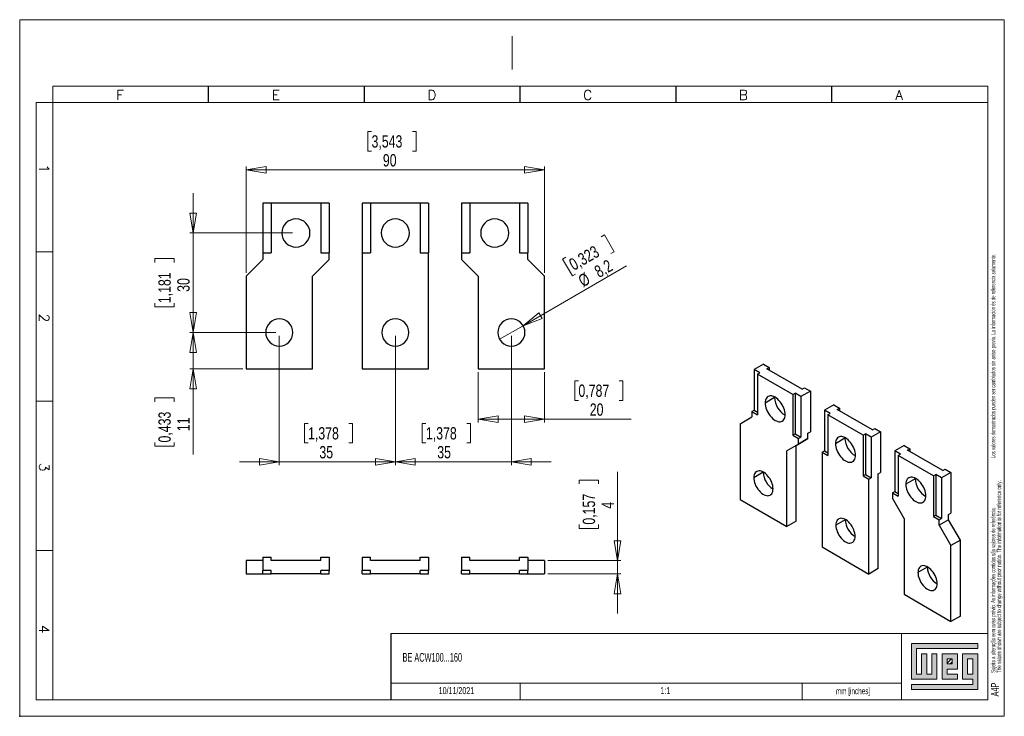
# Model space of a CAD drawing. Header units: millimetres. Extents: x 0 to 297, y 0 to 210.
import ezdxf

# ---------------------------------------------------------------- set-up
doc = ezdxf.new("R2010")
doc.units = ezdxf.units.MM
doc.header["$PDSIZE"] = -1
doc.layers.add('FORMATO', color=7, linetype='Continuous')
doc.layers.add('LEGENDA', color=7, linetype='Continuous')
doc.styles.add('SLDTEXTSTYLE0', font='ROMANS')
doc.styles.add('SLDTEXTSTYLE1', font='TXT', dxfattribs={"width": 0.605})
doc.styles.add('SLDTEXTSTYLE2', font='TXT', dxfattribs={"width": 0.574617})
doc.styles.add('SLDTEXTSTYLE3', font='TXT', dxfattribs={"width": 0.75})
doc.dimstyles.new('SLDDIMSTYLE0', dxfattribs={"dimtxt": 3.704167, "dimasz": 6, "dimexe": 0, "dimexo": 0.0625, "dimgap": 0.926042, "dimtad": 1, "dimdec": 1, "dimrnd": 1e-09, "dimzin": 12, "dimdsep": 46, "dimtxsty": 'SLDTEXTSTYLE3', "dimblk1": 'CLOSED', "dimblk2": 'CLOSED', "dimsah": 1, "dimcen": 0.09, "dimadec": 0, "dimazin": 3, "dimtfac": 1, "dimtdec": 1, "dimtmove": 0, "dimatfit": 0, "dimldrblk": 'CLOSED', "dimfxl": 1, "dimfrac": 2, "dimtolj": 1, "dimtzin": 12, "dimarcsym": 0})
doc.dimstyles.new('SLDDIMSTYLE1', dxfattribs={"dimtxt": 3.704167, "dimasz": 6, "dimexe": 0, "dimexo": 0.0625, "dimgap": 0.926042, "dimtad": 1, "dimdec": 1, "dimrnd": 1e-09, "dimzin": 12, "dimdsep": 46, "dimtxsty": 'SLDTEXTSTYLE3', "dimblk1": 'CLOSED', "dimblk2": 'CLOSED', "dimsah": 1, "dimcen": 0.09, "dimadec": 0, "dimazin": 3, "dimtfac": 1, "dimtdec": 1, "dimtofl": 0, "dimtmove": 0, "dimatfit": 3, "dimldrblk": 'CLOSED', "dimfxl": 1, "dimfrac": 2, "dimtolj": 1, "dimtzin": 12, "dimarcsym": 0})
doc.dimstyles.new('SLDDIMSTYLE2', dxfattribs={"dimtxt": 3.704167, "dimasz": 6, "dimexe": 0, "dimexo": 0.0625, "dimgap": 0.926042, "dimtad": 1, "dimdec": 1, "dimrnd": 1e-09, "dimzin": 12, "dimdsep": 46, "dimtxsty": 'SLDTEXTSTYLE3', "dimblk1": 'NONE', "dimblk2": 'CLOSED', "dimsah": 1, "dimcen": 0, "dimadec": 0, "dimazin": 3, "dimtfac": 1, "dimtdec": 1, "dimtmove": 0, "dimatfit": 3, "dimldrblk": 'NONE', "dimfxl": 1, "dimfrac": 2, "dimtolj": 1, "dimtzin": 12, "dimarcsym": 0})

# ---------------------------------------------------------------- blocks, each defined once
blk = doc.blocks.new('SW_NOTE_0')
at = {"color": 0, "linetype": 'Continuous', "lineweight": 0, "attachment_point": 1, "rotation": 90}
for s, insert, char_height, style in [('Sujeito a alteração sem aviso prévio. As informações contidas são valores de referência.                                          Los valores demostrados pueden ser cambiados sin aviso previo. La información és de referencia solamente.', (-1.71, 0), 1.32292, 'SLDTEXTSTYLE2'), ('The values shown are subject to change without prior notice. The information is for reference only.', (0.06, 0), 1.3229, 'SLDTEXTSTYLE1')]:
    blk.add_mtext(s, dxfattribs=dict(at, insert=insert, char_height=char_height, style=style))
blk = doc.blocks.new('_CLOSED')
at = {"color": 0, "linetype": 'ByBlock', "lineweight": -2}
for p, q in [((-1, 0.166667), (0, 0)), ((-1, 0.166667), (-1, -0.166667)), ((0, 0), (-1, -0.166667)), ((0, 0), (-1, 0))]:
    blk.add_line(p, q, dxfattribs=at)
blk = doc.blocks.new('_D')
at = {"color": 7, "linetype": 'Continuous', "lineweight": 18}
for p, q in [((113.31, 114.7), (113.31, 75.7)), ((148.31, 114.7), (148.31, 75.7)), ((122.54, 88.27), (121.41, 88.27)), ((121.41, 88.27), (121.41, 82.39)), ((134.85, 88.27), (135.98, 88.27)), ((135.98, 88.27), (135.98, 82.39)), ((121.41, 82.39), (122.54, 82.39)), ((135.98, 82.39), (134.85, 82.39)), ((113.31, 76.7), (101.31, 76.7)), ((148.31, 76.7), (113.31, 76.7)), ((148.31, 76.7), (160.31, 76.7))]:
    blk.add_line(p, q, dxfattribs=at)
at = {"color": 7, "linetype": 'Continuous', "lineweight": 18, "xscale": 6, "yscale": 6}
blk.add_blockref('_CLOSED', (113.31, 76.7, 56.25), dxfattribs=at)
at = {"color": 7, "linetype": 'Continuous', "lineweight": 18, "xscale": 6, "yscale": 6, "rotation": 180}
blk.add_blockref('_CLOSED', (148.31, 76.7, 56.25), dxfattribs=at)
at = {"color": 7, "linetype": 'Continuous', "lineweight": 18, "char_height": 3.704, "attachment_point": 1, "style": 'SLDTEXTSTYLE3'}
for s, insert in [('1,378', (122.54, 87.16)), ('35', (125.96, 81.47))]:
    blk.add_mtext(s, dxfattribs=dict(at, insert=insert))
blk = doc.blocks.new('_D_1')
at = {"color": 7, "linetype": 'Continuous', "lineweight": 18}
for p, q in [((78.31, 114.7), (78.31, 75.7)), ((113.31, 114.7), (113.31, 75.7)), ((86.98, 88.27), (85.86, 88.27)), ((85.86, 88.27), (85.86, 82.39)), ((99.3, 88.27), (100.42, 88.27)), ((100.42, 88.27), (100.42, 82.39)), ((85.86, 82.39), (86.98, 82.39)), ((100.42, 82.39), (99.3, 82.39)), ((78.31, 76.7), (66.31, 76.7)), ((113.31, 76.7), (78.31, 76.7)), ((113.31, 76.7), (125.31, 76.7))]:
    blk.add_line(p, q, dxfattribs=at)
at = {"color": 7, "linetype": 'Continuous', "lineweight": 18, "xscale": 6, "yscale": 6}
blk.add_blockref('_CLOSED', (78.31, 76.7, 56.25), dxfattribs=at)
at = {"color": 7, "linetype": 'Continuous', "lineweight": 18, "xscale": 6, "yscale": 6, "rotation": 180}
blk.add_blockref('_CLOSED', (113.31, 76.7, 56.25), dxfattribs=at)
at = {"color": 7, "linetype": 'Continuous', "lineweight": 18, "char_height": 3.704, "attachment_point": 1, "style": 'SLDTEXTSTYLE3'}
for s, insert in [('1,378', (86.98, 87.16)), ('35', (90.4, 81.47))]:
    blk.add_mtext(s, dxfattribs=dict(at, insert=insert))
blk = doc.blocks.new('_D_2')
at = {"color": 7, "linetype": 'Continuous', "lineweight": 18}
for p, q in [((138.31, 103.7), (138.31, 88.55)), ((158.31, 103.7), (158.31, 88.55)), ((168.54, 101.12), (167.42, 101.12)), ((167.42, 101.12), (167.42, 95.24)), ((180.86, 101.12), (181.98, 101.12)), ((181.98, 101.12), (181.98, 95.24)), ((167.42, 95.24), (168.54, 95.24)), ((181.98, 95.24), (180.86, 95.24)), ((138.31, 89.55), (158.31, 89.55)), ((158.31, 89.55), (184.48, 89.55))]:
    blk.add_line(p, q, dxfattribs=at)
at = {"color": 7, "linetype": 'Continuous', "lineweight": 18, "xscale": 6, "yscale": 6, "rotation": 180}
blk.add_blockref('_CLOSED', (138.31, 89.55, 56.25), dxfattribs=at)
at = {"color": 7, "linetype": 'Continuous', "lineweight": 18, "xscale": 6, "yscale": 6}
blk.add_blockref('_CLOSED', (158.31, 89.55, 56.25), dxfattribs=at)
at = {"color": 7, "linetype": 'Continuous', "lineweight": 18, "char_height": 3.704, "attachment_point": 1, "style": 'SLDTEXTSTYLE3'}
for s, insert in [('0,787', (168.54, 100.01)), ('20', (171.96, 94.32))]:
    blk.add_mtext(s, dxfattribs=dict(at, insert=insert))
blk = doc.blocks.new('_D_3')
at = {"color": 7, "linetype": 'Continuous', "lineweight": 18}
for p, q in [((106.13, 176.27), (105.01, 176.27)), ((105.01, 176.27), (105.01, 170.39)), ((118.45, 176.27), (119.57, 176.27)), ((119.57, 176.27), (119.57, 170.39)), ((105.01, 170.39), (106.13, 170.39)), ((119.57, 170.39), (118.45, 170.39)), ((68.31, 133.7), (68.31, 165.7)), ((68.31, 164.7), (158.31, 164.7)), ((158.31, 133.7), (158.31, 165.7))]:
    blk.add_line(p, q, dxfattribs=at)
at = {"color": 7, "linetype": 'Continuous', "lineweight": 18, "xscale": 6, "yscale": 6, "rotation": 180}
blk.add_blockref('_CLOSED', (68.31, 164.7, 56.25), dxfattribs=at)
at = {"color": 7, "linetype": 'Continuous', "lineweight": 18, "xscale": 6, "yscale": 6}
blk.add_blockref('_CLOSED', (158.31, 164.7, 56.25), dxfattribs=at)
at = {"color": 7, "linetype": 'Continuous', "lineweight": 18, "char_height": 3.704, "attachment_point": 1, "style": 'SLDTEXTSTYLE3'}
for s, insert in [('3,543', (106.13, 175.16)), ('90', (109.55, 169.47))]:
    blk.add_mtext(s, dxfattribs=dict(at, insert=insert))
blk = doc.blocks.new('_D_4')
at = {"color": 7, "linetype": 'Continuous', "lineweight": 18}
for p, q in [((175.39, 144.57), (176.37, 145.14)), ((176.37, 145.14), (179.31, 140.04)), ((179.31, 140.04), (178.34, 139.48)), ((164.73, 138.42), (163.76, 137.85)), ((163.76, 137.85), (166.7, 132.76)), ((151.86, 117.75), (183.08, 135.77)), ((166.7, 132.76), (167.67, 133.32)), ((151.86, 117.75), (144.76, 113.65))]:
    blk.add_line(p, q, dxfattribs=at)
at = {"color": 7, "linetype": 'Continuous', "lineweight": 18, "xscale": 6, "yscale": 6, "rotation": 210}
blk.add_blockref('_CLOSED', (151.86, 117.75, 56.25), dxfattribs=at)
at = {"color": 7, "linetype": 'Continuous', "lineweight": 18, "char_height": 3.704, "attachment_point": 1, "rotation": 30, "style": 'SLDTEXTSTYLE3'}
for s, insert in [('0,323', (165.29, 137.45)), ('8,2', (172.92, 135.29)), ('%%c', (168.08, 132.5))]:
    blk.add_mtext(s, dxfattribs=dict(at, insert=insert))
blk = doc.blocks.new('_NONE')
blk = doc.blocks.new('_D_5')
at = {"color": 7, "linetype": 'Continuous', "lineweight": 18}
for p, q in [((52.31, 115.7), (52.31, 127.7)), ((77.31, 115.7), (51.31, 115.7)), ((52.31, 104.7), (52.31, 115.7)), ((67.31, 104.7), (51.31, 104.7)), ((52.31, 104.7), (52.31, 78.92)), ((40.74, 94.85), (40.74, 95.98)), ((40.74, 95.98), (46.62, 95.98)), ((46.62, 95.98), (46.62, 94.85)), ((40.74, 82.54), (40.74, 81.41)), ((40.74, 81.41), (46.62, 81.41)), ((46.62, 81.41), (46.62, 82.54))]:
    blk.add_line(p, q, dxfattribs=at)
at = {"color": 7, "linetype": 'Continuous', "lineweight": 18, "xscale": 6, "yscale": 6}
for p, rotation in [((52.31, 115.7, 56.25), 270), ((52.31, 104.7, 56.25), 90)]:
    blk.add_blockref('_CLOSED', p, dxfattribs=dict(at, rotation=rotation))
at = {"color": 7, "linetype": 'Continuous', "lineweight": 18, "char_height": 3.704, "attachment_point": 1, "rotation": 90, "style": 'SLDTEXTSTYLE3'}
for s, insert in [('0,433', (41.85, 82.54)), ('11', (47.54, 85.96))]:
    blk.add_mtext(s, dxfattribs=dict(at, insert=insert))
blk = doc.blocks.new('_D_6')
at = {"color": 7, "linetype": 'Continuous', "lineweight": 18}
for p, q in [((52.31, 145.7), (52.31, 157.7)), ((82.31, 145.7), (51.31, 145.7)), ((52.31, 115.7), (52.31, 145.7)), ((40.74, 136.85), (40.74, 137.98)), ((40.74, 137.98), (46.62, 137.98)), ((46.62, 137.98), (46.62, 136.85)), ((40.74, 124.54), (40.74, 123.41)), ((40.74, 123.41), (46.62, 123.41)), ((46.62, 123.41), (46.62, 124.54)), ((77.31, 115.7), (51.31, 115.7)), ((52.31, 115.7), (52.31, 103.7))]:
    blk.add_line(p, q, dxfattribs=at)
at = {"color": 7, "linetype": 'Continuous', "lineweight": 18, "xscale": 6, "yscale": 6}
for p, rotation in [((52.31, 145.7, 56.25), 270), ((52.31, 115.7, 56.25), 90)]:
    blk.add_blockref('_CLOSED', p, dxfattribs=dict(at, rotation=rotation))
at = {"color": 7, "linetype": 'Continuous', "lineweight": 18, "char_height": 3.704, "attachment_point": 1, "rotation": 90, "style": 'SLDTEXTSTYLE3'}
for s, insert in [('1,181', (41.85, 124.54)), ('30', (47.54, 127.96))]:
    blk.add_mtext(s, dxfattribs=dict(at, insert=insert))
blk = doc.blocks.new('_D_7')
at = {"color": 7, "linetype": 'Continuous', "lineweight": 18}
for p, q in [((180.31, 46.94), (180.31, 73.71)), ((168.74, 70.09), (168.74, 71.22)), ((168.74, 71.22), (174.62, 71.22)), ((174.62, 71.22), (174.62, 70.09)), ((168.74, 57.78), (168.74, 56.66)), ((168.74, 56.66), (174.62, 56.66)), ((174.62, 56.66), (174.62, 57.78)), ((159.31, 46.94), (181.31, 46.94)), ((180.31, 46.94), (180.31, 42.94)), ((159.31, 42.94), (181.31, 42.94)), ((180.31, 42.94), (180.31, 30.94))]:
    blk.add_line(p, q, dxfattribs=at)
at = {"color": 7, "linetype": 'Continuous', "lineweight": 18, "xscale": 6, "yscale": 6}
for p, rotation in [((180.31, 46.94, 100.59), 270), ((180.31, 42.94, 100.59), 90)]:
    blk.add_blockref('_CLOSED', p, dxfattribs=dict(at, rotation=rotation))
at = {"color": 7, "linetype": 'Continuous', "lineweight": 18, "attachment_point": 1, "rotation": 90, "style": 'SLDTEXTSTYLE3'}
for s, insert, char_height in [('0,157', (169.85, 57.78), 3.704), ('4', (175.54, 62.57), 3.7)]:
    blk.add_mtext(s, dxfattribs=dict(at, insert=insert, char_height=char_height))

msp = doc.modelspace()

# ---------------------------------------------------------------- hatches: boundary and pattern name
at = {"linetype": 'Continuous'}
msp.add_hatch(color=7, dxfattribs=at).paths.add_polyline_path([(268.99, 21.93), (268.99, 11.15), (276.69, 11.15), (276.69, 18.85), (275.15, 18.85), (275.15, 12.69), (273.61, 12.69), (273.61, 18.85), (272.07, 18.85), (272.07, 12.69), (270.53, 12.69), (270.53, 20.39), (289.01, 20.39), (289.01, 21.93)], flags=0)
h = msp.add_hatch(color=7, dxfattribs=at)
h.paths.add_polyline_path([(268.99, 8.07), (289.01, 8.07), (289.01, 18.85), (284.39, 18.85), (284.39, 11.15), (287.47, 11.15), (287.47, 9.61), (268.99, 9.61)], flags=0)
h.paths.add_polyline_path([(285.93, 17.31), (287.47, 17.31), (287.47, 12.69), (285.93, 12.69)], flags=0)
h = msp.add_hatch(color=7, dxfattribs=at)
h.paths.add_polyline_path([(282.85, 12.69), (279.77, 12.69), (279.77, 14.23), (282.85, 14.23), (282.85, 18.85), (278.23, 18.85), (278.23, 11.15), (282.85, 11.15)], flags=0)
h.paths.add_polyline_path([(281.31, 15.77), (279.77, 15.77), (279.77, 17.31), (281.31, 17.31)], flags=0)
h = msp.add_hatch(dxfattribs=at)
h.set_pattern_fill('ANSI31', color=8, scale=0.25, style=0)
h.paths.add_polyline_path([(281.31, 15.77), (279.77, 15.77), (279.77, 17.31), (281.31, 17.31)], flags=0)

# ---------------------------------------------------------------- linework, layer by layer
at = {"color": 7, "linetype": 'Continuous', "lineweight": 18}
for p, q in [((10, 5), (10, 190)), ((5, 185), (5, 5)), ((292, 185), (292, 5)), ((5, 140), (10, 140)), ((5, 95), (10, 95)), ((5, 50), (10, 50)), ((289.01, 21.93), (268.99, 21.93)), ((268.99, 21.93), (268.99, 11.15)), ((289.01, 20.39), (289.01, 21.93)), ((270.53, 20.39), (289.01, 20.39)), ((270.53, 12.69), (270.53, 20.39)), ((273.61, 18.85), (272.07, 18.85)), ((272.07, 18.85), (272.07, 12.69)), ((273.61, 12.69), (273.61, 18.85)), ((276.69, 18.85), (275.15, 18.85)), ((275.15, 18.85), (275.15, 12.69)), ((276.69, 11.15), (276.69, 18.85)), ((282.85, 18.85), (278.23, 18.85)), ((278.23, 18.85), (278.23, 11.15)), ((282.85, 14.23), (282.85, 18.85)), ((289.01, 18.85), (284.39, 18.85)), ((284.39, 18.85), (284.39, 11.15)), ((289.01, 8.07), (289.01, 18.85)), ((279.77, 17.31), (281.31, 17.31)), ((279.77, 15.77), (279.77, 17.31)), ((281.31, 15.77), (279.77, 15.77)), ((281.31, 17.31), (281.31, 15.77)), ((285.93, 12.69), (285.93, 17.31)), ((285.93, 17.31), (287.47, 17.31)), ((287.47, 17.31), (287.47, 12.69)), ((272.07, 12.69), (270.53, 12.69)), ((275.15, 12.69), (273.61, 12.69)), ((279.77, 14.23), (282.85, 14.23)), ((279.77, 12.69), (279.77, 14.23)), ((282.85, 12.69), (279.77, 12.69)), ((282.85, 11.15), (282.85, 12.69)), ((287.47, 12.69), (285.93, 12.69)), ((151, 10), (151, 5)), ((236, 10), (236, 5)), ((268.99, 11.15), (276.69, 11.15)), ((268.99, 9.61), (268.99, 8.07)), ((287.47, 9.61), (268.99, 9.61)), ((278.23, 11.15), (282.85, 11.15)), ((284.39, 11.15), (287.47, 11.15)), ((287.47, 11.15), (287.47, 9.61)), ((268.99, 8.07), (289.01, 8.07)), ((5, 5), (10, 5))]:
    msp.add_line(p, q, dxfattribs=at)
at = {"color": 7, "linetype": 'Continuous', "lineweight": 25}
for p, q in [((75.81, 154.7), (73.31, 154.7)), ((73.31, 154.7), (73.31, 139.7)), ((90.81, 154.7), (75.81, 154.7)), ((75.81, 154.7), (75.81, 139.7)), ((90.81, 154.7), (90.81, 139.7)), ((93.31, 154.7), (90.81, 154.7)), ((93.31, 154.7), (93.31, 139.7)), ((103.31, 154.7), (103.31, 139.7)), ((105.81, 154.7), (103.31, 154.7)), ((120.81, 154.7), (105.81, 154.7)), ((105.81, 154.7), (105.81, 139.7)), ((120.81, 154.7), (120.81, 139.7)), ((123.31, 154.7), (120.81, 154.7)), ((123.31, 154.7), (123.31, 139.7)), ((135.81, 154.7), (133.31, 154.7)), ((133.31, 154.7), (133.31, 139.7)), ((135.81, 154.7), (135.81, 139.7)), ((150.81, 154.7), (135.81, 154.7)), ((150.81, 154.7), (150.81, 139.7)), ((153.31, 154.7), (150.81, 154.7)), ((153.31, 154.7), (153.31, 139.7)), ((73.31, 139.7), (73.31, 137.7)), ((73.31, 139.7), (75.81, 139.7)), ((90.81, 139.7), (93.31, 139.7)), ((93.31, 137.7), (93.31, 139.7)), ((103.31, 139.7), (103.31, 104.7)), ((103.31, 139.7), (105.81, 139.7)), ((120.81, 139.7), (123.31, 139.7)), ((123.31, 104.7), (123.31, 139.7)), ((133.31, 139.7), (133.31, 137.7)), ((133.31, 139.7), (135.81, 139.7)), ((150.81, 139.7), (153.31, 139.7)), ((153.31, 137.7), (153.31, 139.7)), ((68.31, 132.7), (73.31, 137.7)), ((93.31, 137.7), (88.31, 132.7)), ((138.31, 132.7), (133.31, 137.7)), ((153.31, 137.7), (158.31, 132.7)), ((68.31, 132.7), (68.31, 104.7)), ((88.31, 104.7), (88.31, 132.7)), ((138.31, 132.7), (138.31, 104.7)), ((158.31, 104.7), (158.31, 132.7)), ((68.31, 104.7), (88.31, 104.7)), ((103.31, 104.7), (123.31, 104.7)), ((138.31, 104.7), (158.31, 104.7)), ((224.35, 106.17), (221.52, 104.53)), ((223.29, 103.51), (221.52, 104.53)), ((221.52, 104.53), (221.52, 92.29)), ((224.35, 106.17), (226.12, 105.15)), ((225.41, 104.74), (226.12, 105.15)), ((236.02, 98.61), (225.41, 104.74)), ((226.12, 105.15), (226.12, 104.33)), ((222.58, 103.1), (223.29, 103.51)), ((233.19, 96.98), (222.58, 103.1)), ((222.58, 103.1), (222.58, 90.86)), ((236.02, 98.61), (236.72, 99.02)), ((236.72, 99.02), (238.49, 98)), ((227.71, 96.06), (224.88, 94.43)), ((227.71, 96.06), (227.71, 96.26)), ((233.19, 96.98), (233.9, 97.39)), ((233.19, 96.98), (233.19, 84.73)), ((235.66, 96.37), (233.9, 97.39)), ((233.9, 97.39), (233.9, 85.14)), ((238.49, 98), (235.66, 96.37)), ((235.66, 96.37), (235.66, 84.12)), ((238.49, 98), (238.49, 85.75)), ((220.81, 91.88), (221.52, 92.29)), ((221.52, 92.29), (222.58, 91.67)), ((245.56, 93.92), (242.73, 92.29)), ((244.5, 91.27), (242.73, 92.29)), ((242.73, 92.29), (242.73, 80.04)), ((245.56, 93.92), (247.33, 92.9)), ((246.62, 92.49), (247.33, 92.9)), ((257.23, 86.37), (246.62, 92.49)), ((247.33, 92.9), (247.33, 92.08)), ((217.28, 88.2), (220.81, 90.24)), ((220.81, 91.88), (220.81, 90.24)), ((220.81, 91.88), (222.58, 90.86)), ((243.79, 90.86), (244.5, 91.27)), ((243.79, 90.86), (243.79, 78.61)), ((254.4, 84.74), (243.79, 90.86)), ((217.28, 88.2), (217.28, 65.34)), ((257.23, 86.37), (257.94, 86.78)), ((257.94, 86.78), (259.7, 85.76)), ((233.19, 84.73), (233.9, 85.14)), ((233.19, 84.73), (234.96, 83.71)), ((233.9, 85.14), (235.66, 84.12)), ((234.25, 81.67), (237.78, 83.71)), ((234.96, 83.71), (235.66, 84.12)), ((237.78, 83.71), (234.96, 82.08)), ((234.96, 82.08), (234.96, 83.71)), ((237.78, 85.35), (238.49, 85.75)), ((237.78, 83.71), (237.78, 85.35)), ((248.92, 83.82), (246.09, 82.18)), ((248.92, 83.82), (248.93, 84.01)), ((254.4, 84.74), (255.11, 85.14)), ((254.4, 84.74), (254.4, 72.49)), ((256.88, 84.12), (255.11, 85.14)), ((255.11, 85.14), (255.11, 72.9)), ((259.7, 85.76), (256.88, 84.12)), ((256.88, 84.12), (256.88, 71.88)), ((259.7, 85.76), (259.7, 73.51)), ((234.96, 82.08), (231.42, 80.04)), ((234.25, 81.67), (231.42, 80.04)), ((234.25, 58.81), (234.25, 81.67)), ((266.78, 81.67), (263.95, 80.04)), ((266.78, 81.67), (268.54, 80.65)), ((267.84, 80.25), (268.54, 80.65)), ((278.44, 74.12), (267.84, 80.25)), ((268.54, 80.65), (268.54, 79.84)), ((231.42, 57.18), (231.42, 80.04)), ((242.03, 79.63), (242.73, 80.04)), ((242.03, 79.63), (242.03, 51.05)), ((242.03, 79.63), (243.79, 78.61)), ((242.73, 80.04), (243.79, 79.43)), ((265.71, 79.02), (263.95, 80.04)), ((263.95, 80.04), (263.95, 67.79)), ((265.01, 78.61), (265.71, 79.02)), ((265.01, 78.61), (265.01, 66.36)), ((275.61, 72.49), (265.01, 78.61)), ((278.44, 74.12), (279.15, 74.53)), ((279.15, 74.53), (280.92, 73.51)), ((224.28, 73.55), (221.45, 71.91)), ((224.28, 73.55), (224.28, 73.63)), ((254.4, 72.49), (255.11, 72.9)), ((254.4, 72.49), (256.17, 71.47)), ((255.11, 72.9), (256.88, 71.88)), ((256.17, 71.47), (256.88, 71.88)), ((256.17, 42.89), (256.17, 71.47)), ((259, 73.1), (259.7, 73.51)), ((259, 44.52), (259, 73.1)), ((270.13, 71.57), (267.31, 69.94)), ((270.13, 71.57), (270.14, 71.77)), ((275.61, 72.49), (276.32, 72.9)), ((275.61, 72.49), (275.61, 60.24)), ((278.09, 71.88), (276.32, 72.9)), ((276.32, 72.9), (276.32, 60.65)), ((280.92, 73.51), (278.09, 71.88)), ((278.09, 71.88), (278.09, 59.63)), ((280.92, 73.51), (280.92, 61.26)), ((263.24, 67.39), (263.95, 67.79)), ((263.24, 67.39), (263.24, 65.75)), ((263.24, 67.39), (265.01, 66.36)), ((266.78, 59.63), (263.24, 65.75)), ((263.95, 67.79), (265.01, 67.18)), ((217.28, 65.34), (231.42, 57.18)), ((266.78, 59.63), (266.78, 36.77)), ((275.61, 60.24), (276.32, 60.65)), ((275.61, 60.24), (277.38, 59.22)), ((276.32, 60.65), (278.09, 59.63)), ((277.38, 59.22), (278.09, 59.63)), ((280.21, 60.85), (280.92, 61.26)), ((280.21, 59.22), (280.21, 60.85)), ((234.25, 58.81), (231.42, 57.18)), ((249.03, 59.26), (246.2, 57.63)), ((249.03, 59.26), (249.03, 59.34)), ((277.38, 57.59), (277.38, 59.22)), ((280.21, 59.22), (277.38, 57.59)), ((277.38, 57.59), (280.92, 51.46)), ((283.75, 53.1), (280.21, 59.22)), ((242.03, 51.05), (256.17, 42.89)), ((283.75, 53.1), (280.92, 51.46)), ((280.92, 28.6), (280.92, 51.46)), ((283.75, 30.23), (283.75, 53.1)), ((73.31, 47.94), (73.31, 43.94)), ((73.31, 47.94), (75.81, 47.94)), ((75.81, 46.94), (75.81, 47.94)), ((90.81, 46.94), (90.81, 47.94)), ((90.81, 47.94), (93.31, 47.94)), ((93.31, 47.94), (93.31, 43.94)), ((103.31, 47.94), (103.31, 43.94)), ((103.31, 47.94), (105.81, 47.94)), ((105.81, 46.94), (105.81, 47.94)), ((120.81, 46.94), (120.81, 47.94)), ((120.81, 47.94), (123.31, 47.94)), ((123.31, 47.94), (123.31, 43.94)), ((133.31, 47.94), (133.31, 43.94)), ((133.31, 47.94), (135.81, 47.94)), ((135.81, 46.94), (135.81, 47.94)), ((150.81, 46.94), (150.81, 47.94)), ((150.81, 47.94), (153.31, 47.94)), ((153.31, 47.94), (153.31, 43.94)), ((68.31, 46.94), (68.31, 42.94)), ((73.31, 46.94), (68.31, 46.94)), ((90.81, 46.94), (75.81, 46.94)), ((120.81, 46.94), (105.81, 46.94)), ((150.81, 46.94), (135.81, 46.94)), ((158.31, 46.94), (153.31, 46.94)), ((158.31, 46.94), (158.31, 42.94)), ((273.78, 44.97), (270.95, 43.34)), ((273.78, 44.97), (273.78, 45.05)), ((68.31, 42.94), (73.31, 42.94)), ((75.81, 43.94), (73.31, 43.94)), ((73.31, 42.94), (73.31, 43.94)), ((73.31, 42.94), (75.81, 42.94)), ((75.81, 42.94), (75.81, 43.94)), ((90.81, 42.94), (75.81, 42.94)), ((93.31, 43.94), (90.81, 43.94)), ((90.81, 42.94), (90.81, 43.94)), ((90.81, 42.94), (93.31, 42.94)), ((93.31, 42.94), (93.31, 43.94)), ((105.81, 43.94), (103.31, 43.94)), ((103.31, 42.94), (103.31, 43.94)), ((103.31, 42.94), (105.81, 42.94)), ((105.81, 42.94), (105.81, 43.94)), ((120.81, 42.94), (105.81, 42.94)), ((123.31, 43.94), (120.81, 43.94)), ((120.81, 42.94), (120.81, 43.94)), ((120.81, 42.94), (123.31, 42.94)), ((123.31, 42.94), (123.31, 43.94)), ((135.81, 43.94), (133.31, 43.94)), ((133.31, 42.94), (133.31, 43.94)), ((133.31, 42.94), (135.81, 42.94)), ((135.81, 42.94), (135.81, 43.94)), ((150.81, 42.94), (135.81, 42.94)), ((153.31, 43.94), (150.81, 43.94)), ((150.81, 42.94), (150.81, 43.94)), ((150.81, 42.94), (153.31, 42.94)), ((153.31, 42.94), (153.31, 43.94)), ((153.31, 42.94), (158.31, 42.94)), ((259, 44.52), (256.17, 42.89)), ((266.78, 36.77), (280.92, 28.6)), ((283.75, 30.23), (280.92, 28.6))]:
    msp.add_line(p, q, dxfattribs=at)
at = {"color": 7, "linetype": 'Continuous', "lineweight": 25, "flags": 128}
for points in [[(230.89, 90.96), (230.86, 91.43), (230.79, 91.92), (230.66, 92.42), (230.49, 92.93), (230.27, 93.43), (230.01, 93.92), (229.71, 94.39), (229.39, 94.83), (229.03, 95.24), (228.66, 95.6), (228.28, 95.91), (227.88, 96.16), (227.49, 96.36), (227.11, 96.5), (226.73, 96.56), (226.38, 96.57), (226.06, 96.5), (225.76, 96.38), (225.5, 96.18), (225.28, 95.93), (225.11, 95.63), (224.98, 95.27), (224.91, 94.87), (224.88, 94.43)], [(224.88, 94.43), (224.91, 93.96), (224.98, 93.47), (225.11, 92.97), (225.28, 92.46), (225.5, 91.96), (225.76, 91.47), (226.06, 91), (226.38, 90.56), (226.73, 90.15), (227.11, 89.79), (227.49, 89.48), (227.88, 89.22), (228.28, 89.03), (228.66, 88.89), (229.03, 88.82), (229.39, 88.82), (229.71, 88.89), (230.01, 89.01), (230.27, 89.21), (230.49, 89.46), (230.66, 89.76), (230.79, 90.12), (230.86, 90.52), (230.89, 90.96)], [(252.1, 78.71), (252.08, 79.18), (252, 79.67), (251.87, 80.17), (251.7, 80.68), (251.48, 81.18), (251.22, 81.68), (250.93, 82.15), (250.6, 82.59), (250.25, 82.99), (249.88, 83.35), (249.49, 83.66), (249.1, 83.92), (248.71, 84.12), (248.32, 84.25), (247.95, 84.32), (247.6, 84.32), (247.27, 84.26), (246.97, 84.13), (246.71, 83.94), (246.5, 83.69), (246.32, 83.38), (246.2, 83.02), (246.12, 82.62), (246.09, 82.18)], [(246.09, 82.18), (246.12, 81.72), (246.2, 81.23), (246.32, 80.72), (246.5, 80.22), (246.71, 79.71), (246.97, 79.22), (247.27, 78.75), (247.6, 78.31), (247.95, 77.91), (248.32, 77.55), (248.71, 77.23), (249.1, 76.98), (249.49, 76.78), (249.88, 76.65), (250.25, 76.58), (250.6, 76.58), (250.93, 76.64), (251.22, 76.77), (251.48, 76.96), (251.7, 77.21), (251.87, 77.52), (252, 77.87), (252.08, 78.28), (252.1, 78.71)], [(227.25, 68.57), (227.22, 69.04), (227.14, 69.53), (227.01, 70.04), (226.83, 70.55), (226.6, 71.05), (226.33, 71.54), (226.02, 72.01), (225.68, 72.44), (225.32, 72.83), (224.94, 73.18), (224.55, 73.47), (224.15, 73.69), (223.76, 73.86), (223.38, 73.95), (223.02, 73.98), (222.68, 73.94), (222.37, 73.83), (222.1, 73.65), (221.87, 73.41), (221.69, 73.11), (221.56, 72.75), (221.48, 72.35), (221.45, 71.91)], [(221.45, 71.91), (221.48, 71.44), (221.56, 70.95), (221.69, 70.44), (221.87, 69.93), (222.1, 69.42), (222.37, 68.94), (222.68, 68.47), (223.02, 68.04), (223.38, 67.65), (223.76, 67.3), (224.15, 67.01), (224.55, 66.79), (224.94, 66.62), (225.32, 66.52), (225.68, 66.5), (226.02, 66.54), (226.33, 66.65), (226.6, 66.83), (226.83, 67.07), (227.01, 67.37), (227.14, 67.72), (227.22, 68.13), (227.25, 68.57)], [(273.32, 66.47), (273.29, 66.94), (273.21, 67.42), (273.09, 67.93), (272.91, 68.44), (272.7, 68.94), (272.44, 69.43), (272.14, 69.9), (271.81, 70.34), (271.46, 70.74), (271.09, 71.11), (270.7, 71.42), (270.31, 71.67), (269.92, 71.87), (269.53, 72), (269.16, 72.07), (268.81, 72.08), (268.48, 72.01), (268.19, 71.88), (267.93, 71.69), (267.71, 71.44), (267.53, 71.13), (267.41, 70.78), (267.33, 70.38), (267.31, 69.94)], [(267.31, 69.94), (267.33, 69.47), (267.41, 68.98), (267.53, 68.48), (267.71, 67.97), (267.93, 67.47), (268.19, 66.98), (268.48, 66.51), (268.81, 66.06), (269.16, 65.66), (269.53, 65.3), (269.92, 64.99), (270.31, 64.73), (270.7, 64.54), (271.09, 64.4), (271.46, 64.33), (271.81, 64.33), (272.14, 64.39), (272.44, 64.52), (272.7, 64.71), (272.91, 64.96), (273.09, 65.27), (273.21, 65.63), (273.29, 66.03), (273.32, 66.47)], [(252, 54.28), (251.97, 54.75), (251.89, 55.24), (251.76, 55.75), (251.57, 56.26), (251.35, 56.77), (251.08, 57.26), (250.77, 57.72), (250.43, 58.15), (250.07, 58.55), (249.69, 58.89), (249.3, 59.18), (248.9, 59.41), (248.51, 59.57), (248.13, 59.67), (247.76, 59.69), (247.43, 59.65), (247.12, 59.54), (246.85, 59.36), (246.62, 59.12), (246.44, 58.82), (246.31, 58.47), (246.23, 58.07), (246.2, 57.63)], [(246.2, 57.63), (246.23, 57.15), (246.31, 56.66), (246.44, 56.15), (246.62, 55.64), (246.85, 55.14), (247.12, 54.65), (247.43, 54.18), (247.76, 53.75), (248.13, 53.36), (248.51, 53.01), (248.9, 52.73), (249.3, 52.5), (249.69, 52.33), (250.07, 52.24), (250.43, 52.21), (250.77, 52.25), (251.08, 52.36), (251.35, 52.54), (251.57, 52.78), (251.76, 53.08), (251.89, 53.44), (251.97, 53.84), (252, 54.28)], [(276.75, 39.99), (276.72, 40.46), (276.64, 40.96), (276.51, 41.46), (276.32, 41.97), (276.1, 42.48), (275.83, 42.97), (275.52, 43.43), (275.18, 43.87), (274.82, 44.26), (274.44, 44.6), (274.04, 44.89), (273.65, 45.12), (273.26, 45.28), (272.88, 45.38), (272.51, 45.41), (272.17, 45.37), (271.87, 45.25), (271.6, 45.08), (271.37, 44.83), (271.19, 44.53), (271.05, 44.18), (270.97, 43.78), (270.95, 43.34)], [(270.95, 43.34), (270.97, 42.87), (271.05, 42.37), (271.19, 41.87), (271.37, 41.36), (271.6, 40.85), (271.87, 40.36), (272.17, 39.9), (272.51, 39.46), (272.88, 39.07), (273.26, 38.73), (273.65, 38.44), (274.04, 38.21), (274.44, 38.05), (274.82, 37.95), (275.18, 37.92), (275.52, 37.96), (275.83, 38.08), (276.1, 38.25), (276.32, 38.5), (276.51, 38.8), (276.64, 39.15), (276.72, 39.55), (276.75, 39.99)]]:
    msp.add_lwpolyline(points, dxfattribs=at)
at = {"color": 7, "linetype": 'Continuous', "lineweight": 25}
for centre, radius, start, end in [((83.31, 145.7), 4.25, 0, 180), ((113.31, 145.7), 4.25, 0, 180), ((143.31, 145.7), 4.25, 0, 180), ((83.31, 145.7), 4.25, 180, 0), ((113.31, 145.7), 4.25, 180, 0), ((143.31, 145.7), 4.25, 180, 0), ((78.31, 115.7), 4.1, 0, 180), ((113.31, 115.7), 4.1, 0, 180), ((148.31, 115.7), 4.1, 0, 180), ((78.31, 115.7), 4.1, 180, 0), ((113.31, 115.7), 4.1, 180, 0), ((148.31, 115.7), 4.1, 180, 0), ((234.14, 96.32), 6.44, 182.2611, 239.6318), ((255.35, 84.07), 6.44, 182.2611, 239.6318), ((230.54, 73.82), 6.27, 182.4974, 238.2998), ((276.56, 71.82), 6.44, 182.2611, 239.6318), ((255.29, 59.53), 6.27, 182.4974, 238.2998), ((280.04, 45.24), 6.27, 182.4974, 238.2998)]:
    msp.add_arc(centre, radius, start, end, dxfattribs=at)
at = {"layer": 'FORMATO', "lineweight": 18}
for p, q in [((297, 210), (0, 210)), ((0, 210), (0, 0)), ((297, 0), (297, 210)), ((148.5, 205), (148.5, 195)), ((292, 190), (10, 190)), ((292, 190), (292, 5)), ((292, 185), (5, 185)), ((5, 185), (5, 5)), ((112, 25), (292, 25)), ((266, 25), (266, 5)), ((112, 10), (146, 10)), ((146, 10), (266, 10)), ((5, 5), (292, 5)), ((0, 0), (297, 0))]:
    msp.add_line(p, q, dxfattribs=at)
at = {"layer": 'FORMATO'}
for p, q in [((57, 185), (57, 190)), ((104, 185), (104, 190)), ((151, 185), (151, 190)), ((198, 185), (198, 190)), ((245, 185), (245, 190)), ((112, 25), (112, 5))]:
    msp.add_line(p, q, dxfattribs=at)
at = {"layer": 'FORMATO', "color": 7}
msp.add_point((0, 0), dxfattribs=at)

# ---------------------------------------------------------------- block references
at = {"color": 7, "linetype": 'Continuous', "lineweight": 0}
msp.add_blockref('SW_NOTE_0', (294.67, 13.08), dxfattribs=at)

# ---------------------------------------------------------------- texts
at = {"layer": 'FORMATO'}
for s, insert, char_height, attachment_point, style in [('F', (30.29, 188.8), 3, 2, 'SLDTEXTSTYLE0'), ('E', (77.31, 188.8), 3, 2, 'SLDTEXTSTYLE0'), ('D', (124.31, 188.8), 3, 2, 'SLDTEXTSTYLE0'), ('C', (171.31, 188.8), 3, 2, 'SLDTEXTSTYLE0'), ('B', (218.31, 188.8), 3, 2, 'SLDTEXTSTYLE0'), ('A', (265.29, 188.8), 3, 2, 'SLDTEXTSTYLE0'), ('mm [inches]', (246.19, 8.57), 1.9, 1, 'SLDTEXTSTYLE1')]:
    msp.add_mtext(s, dxfattribs=dict(at, insert=insert, char_height=char_height, attachment_point=attachment_point, style=style))
at = {"layer": 'FORMATO', "char_height": 3, "attachment_point": 2, "rotation": 270, "style": 'SLDTEXTSTYLE0'}
for s, insert in [('1', (8.89, 165.09)), ('2', (8.89, 120.09)), ('3', (8.89, 75.09)), ('4', (8.89, 26.3))]:
    msp.add_mtext(s, dxfattribs=dict(at, insert=insert))
at = {"layer": 'LEGENDA', "style": 'SLDTEXTSTYLE1'}
for s, insert, char_height, attachment_point in [('BE ACW100...160', (115.49, 19.09), 2.6458, 1), ('10/11/2021', (131.74, 8.8), 2.117, 2), ('1:1', (194.75, 8.8), 2.117, 2)]:
    msp.add_mtext(s, dxfattribs=dict(at, insert=insert, char_height=char_height, attachment_point=attachment_point))
at = {"layer": 'LEGENDA', "insert": (292.98, 5.98), "char_height": 2.381, "attachment_point": 1, "rotation": 90, "style": 'SLDTEXTSTYLE1'}
msp.add_mtext('A4P', dxfattribs=at)

# ---------------------------------------------------------------- dimensions: what is measured, and where the dimension line sits
at = {"color": 7, "linetype": 'Continuous', "lineweight": 18}
for base, p1, p2, dimstyle, picture, middle in [((158.31, 164.7), (68.31, 132.7), (158.31, 132.7), 'SLDDIMSTYLE1', '_D_3', (112.29, 164.7)), ((78.31, 76.7), (113.31, 115.7), (78.31, 115.7), 'SLDDIMSTYLE0', '_D_1', (93.14, 76.7)), ((113.31, 76.7), (148.31, 115.7), (113.31, 115.7), 'SLDDIMSTYLE0', '_D', (128.69, 76.7)), ((158.31, 89.55), (138.31, 104.7), (158.31, 104.7), 'SLDDIMSTYLE1', '_D_2', (174.7, 89.55))]:
    dim = msp.add_linear_dim(base=base, p1=p1, p2=p2, dimstyle=dimstyle, dxfattribs=at)
    dim.commit()
    dim.dimension.update_dxf_attribs({"geometry": picture, "text_midpoint": middle, "dimtype": 160})
for base, p1, p2, picture, middle in [((52.31, 145.7), (78.31, 115.7), (83.31, 145.7), '_D_6', (52.31, 130.7)), ((52.31, 115.7), (68.31, 104.7), (78.31, 115.7), '_D_5', (52.31, 88.7)), ((180.31, 42.94), (158.31, 46.94), (158.31, 42.94), '_D_7', (180.31, 63.94))]:
    dim = msp.add_linear_dim(base=base, p1=p1, p2=p2, angle=90, dimstyle='SLDDIMSTYLE0', dxfattribs=at)
    dim.commit()
    dim.dimension.update_dxf_attribs({"geometry": picture, "text_midpoint": middle, "dimtype": 160})
dim = msp.add_diameter_dim_2p(p1=(144.76, 113.65), p2=(151.86, 117.75), dimstyle='SLDDIMSTYLE2', dxfattribs=at)
dim.commit()
dim.dimension.update_dxf_attribs({"geometry": '_D_4', "text_midpoint": (176.29, 131.85), "dimtype": 163})

doc.saveas('drawing.dxf')
